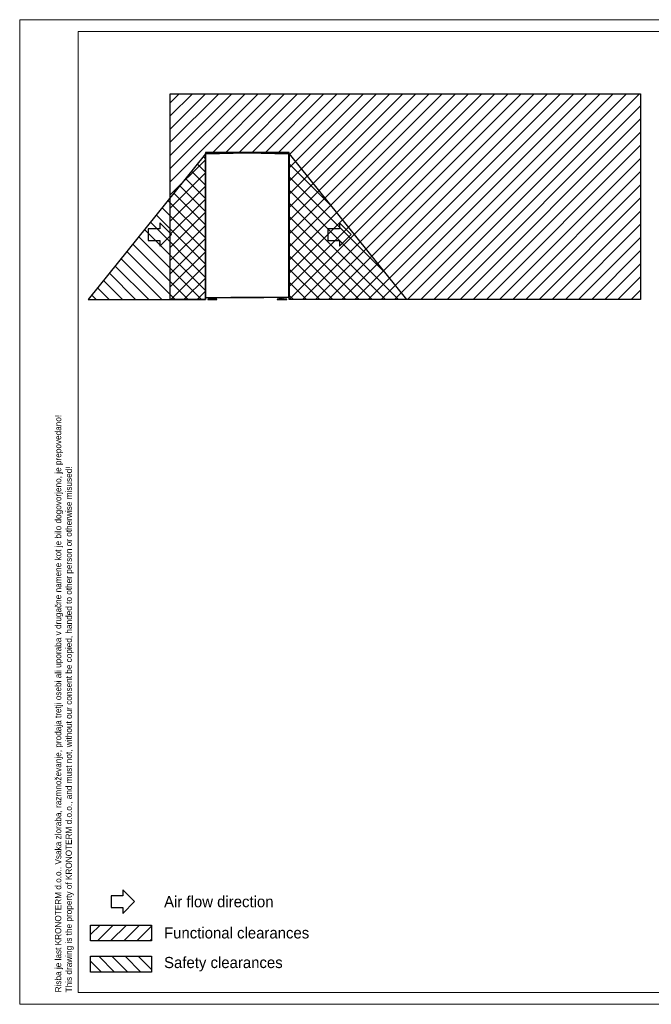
# Model space of a CAD drawing. Header units: millimetres. Extents: x 0 to 39025, y -31299 to 8400.
# Tile 255 of 256: x 0 to 5392, y 0 to 8400. Entities that reach past the tile are written whole.
import ezdxf

# ---------------------------------------------------------------- set-up
doc = ezdxf.new("R2010")
doc.units = ezdxf.units.MM
for name, color, linetype in [('ANOTACIJE', 7, 'Continuous'), ('FORMAT', 7, 'Continuous'), ('ODMIKI funkcionalni', 253, 'Continuous'), ('ODMIKI varnostni', 252, 'Continuous')]:
    doc.layers.add(name, color=color, linetype=linetype)
doc.styles.add('SLDTEXTSTYLE0', font='Montserrat-Regular.ttf', dxfattribs={"bigfont": 'bigfont'})
doc.styles.add('SLDTEXTSTYLE2', font='arial.ttf', dxfattribs={"width": 0.948, "bigfont": 'bigfont'})
doc.styles.add('SLDTEXTSTYLE3', font='arial.ttf', dxfattribs={"width": 0.948})
pattern_1 = [(135, (-2543.28, -2241.72), (-56.1266, -56.1266), [])]

# ---------------------------------------------------------------- blocks, each defined once
blk = doc.blocks.new('SW_NOTE_0_1')
at = {"layer": 'ANOTACIJE', "color": 0, "char_height": 2.64583, "attachment_point": 1, "rotation": 90}
for s, insert, style in [('Risba je last KRONOTERM d.o.o.. Vsaka zloraba, razmnoževanje, prodaja tretji osebi ali uporaba v drugačne namene kot je bilo dogovorjeno, je prepovedano!', (-3.41, 0), 'SLDTEXTSTYLE2'), ('This drawing is the property of KRONOTERM d.o.o., and must not, without our consent be copied, handed to other person or otherwise misused!', (1.12, 0), 'SLDTEXTSTYLE3')]:
    blk.add_mtext(s, dxfattribs=dict(at, insert=insert, style=style))
blk = doc.blocks.new('PUŠČICA')
at = {"ltscale": 10}
for p, q in [((0, 0), (-50, 50)), ((-50, 50), (-50, 25)), ((-100, 25), (-100, -25)), ((-50, 25), (-100, 25)), ((-50, -50), (0, 0)), ((-100, -25), (-50, -25)), ((-50, -25), (-50, -50))]:
    blk.add_line(p, q, dxfattribs=at)
blk = doc.blocks.new('*U64')
at = {"lineweight": 25}
for p, q in [((2, 558.3), (2, 17.6)), ((69.1, 12), (69.1, 2.5)), ((86.1, 12), (86.1, 2.5)), ((628.9, 14.3), (628.9, 2.5)), ((645.9, 14.3), (645.9, 2.5))]:
    blk.add_line(p, q, dxfattribs=at)
for points in [[(19.5, 0), (98.1, 0), (98.1, 2.5), (19.5, 2.5)], [(611.9, 0), (695.9, 0), (695.9, 2.5), (611.9, 2.5)]]:
    blk.add_lwpolyline(points, close=True, dxfattribs=at)
for points, knots in [([(2.9, 1247.8), (2.9, 1247.8), (2.3, 1247.7), (2.3, 1247.7), (2.3, 1247.7), (1.8, 1247.6), (1.8, 1247.6), (1.8, 1247.6), (1.3, 1247.3), (1.3, 1247.3), (1.3, 1247.3), (0.8, 1246.9), (0.8, 1246.9), (0.8, 1246.9), (0.5, 1246.5), (0.5, 1246.5), (0.5, 1246.5), (0.2, 1246), (0.2, 1246), (0.2, 1246), (0.1, 1245.4), (0.1, 1245.4), (0.1, 1245.4), (0, 1244.9), (0, 1244.9)], [0, 0, 0, 0, 1, 1, 1, 2, 2, 2, 3, 3, 3, 4, 4, 4, 5, 5, 5, 6, 6, 6, 7, 7, 7, 8, 8, 8, 8]), ([(2, 1242.6), (2, 1242.6), (1.3, 1242.7), (1.3, 1242.7), (1.3, 1242.7), (0.7, 1242.7), (0.7, 1242.7), (0.7, 1242.7), (0.3, 1242.8), (0.3, 1242.8), (0.3, 1242.8), (0, 1242.9), (0, 1242.9), (0, 1242.9), (0, 1243), (0, 1243), (0, 1243), (0.3, 1243.1), (0.3, 1243.1), (0.3, 1243.1), (0.8, 1243.2), (0.8, 1243.2), (0.8, 1243.2), (1.4, 1243.3), (1.4, 1243.3)], [0, 0, 0, 0, 1, 1, 1, 2, 2, 2, 3, 3, 3, 4, 4, 4, 5, 5, 5, 6, 6, 6, 7, 7, 7, 8, 8, 8, 8]), ([(2.9, 1246.8), (2.9, 1246.8), (2.5, 1246.8), (2.5, 1246.8), (2.5, 1246.8), (2.2, 1246.6), (2.2, 1246.6), (2.2, 1246.6), (1.8, 1246.5), (1.8, 1246.5), (1.8, 1246.5), (1.6, 1246.2), (1.6, 1246.2), (1.6, 1246.2), (1.3, 1245.9), (1.3, 1245.9), (1.3, 1245.9), (1.2, 1245.6), (1.2, 1245.6), (1.2, 1245.6), (1.1, 1245.3), (1.1, 1245.3), (1.1, 1245.3), (1, 1244.9), (1, 1244.9)], [0, 0, 0, 0, 1, 1, 1, 2, 2, 2, 3, 3, 3, 4, 4, 4, 5, 5, 5, 6, 6, 6, 7, 7, 7, 8, 8, 8, 8]), ([(2, 1242.6), (2, 1242.6), (1.7, 1242.7), (1.7, 1242.7), (1.7, 1242.7), (1.3, 1242.7), (1.3, 1242.7), (1.3, 1242.7), (1.1, 1242.8), (1.1, 1242.8), (1.1, 1242.8), (1, 1242.9), (1, 1242.9), (1, 1242.9), (1, 1243), (1, 1243), (1, 1243), (1.2, 1243.1), (1.2, 1243.1), (1.2, 1243.1), (1.4, 1243.2), (1.4, 1243.2), (1.4, 1243.2), (1.7, 1243.3), (1.7, 1243.3)], [0, 0, 0, 0, 1, 1, 1, 2, 2, 2, 3, 3, 3, 4, 4, 4, 5, 5, 5, 6, 6, 6, 7, 7, 7, 8, 8, 8, 8]), ([(1.1, 1244.8), (1.1, 1244.8), (1.2, 1245.2), (1.2, 1245.2), (1.2, 1245.2), (1.3, 1245.5), (1.3, 1245.5), (1.3, 1245.5), (1.4, 1245.8), (1.4, 1245.8), (1.4, 1245.8), (1.6, 1246.1), (1.6, 1246.1), (1.6, 1246.1), (1.9, 1246.3), (1.9, 1246.3), (1.9, 1246.3), (2.2, 1246.5), (2.2, 1246.5), (2.2, 1246.5), (2.5, 1246.6), (2.5, 1246.6), (2.5, 1246.6), (2.9, 1246.7), (2.9, 1246.7)], [0, 0, 0, 0, 1, 1, 1, 2, 2, 2, 3, 3, 3, 4, 4, 4, 5, 5, 5, 6, 6, 6, 7, 7, 7, 8, 8, 8, 8]), ([(1.6, 1244.6), (1.6, 1244.6), (1.7, 1244.4), (1.7, 1244.4), (1.7, 1244.4), (1.8, 1244), (1.8, 1244), (1.8, 1244), (1.9, 1243.3), (1.9, 1243.3), (1.9, 1243.3), (2, 1242.6), (2, 1242.6)], [0, 0, 0, 0, 1, 1, 1, 2, 2, 2, 3, 3, 3, 4, 4, 4, 4]), ([(1.7, 1243.6), (1.7, 1243.6), (1.7, 1243.5), (1.7, 1243.5), (1.7, 1243.5), (1.8, 1243.3), (1.8, 1243.3), (1.8, 1243.3), (1.9, 1243), (1.9, 1243), (1.9, 1243), (2, 1242.6), (2, 1242.6)], [0, 0, 0, 0, 1, 1, 1, 2, 2, 2, 3, 3, 3, 4, 4, 4, 4]), ([(2.1, 1244.8), (2.1, 1244.8), (2.1, 1245), (2.1, 1245), (2.1, 1245), (2.2, 1245.2), (2.2, 1245.2), (2.2, 1245.2), (2.3, 1245.3), (2.3, 1245.3), (2.3, 1245.3), (2.3, 1245.4), (2.3, 1245.4), (2.3, 1245.4), (2.5, 1245.5), (2.5, 1245.5), (2.5, 1245.5), (2.6, 1245.6), (2.6, 1245.6), (2.6, 1245.6), (2.8, 1245.6), (2.8, 1245.6), (2.8, 1245.6), (2.9, 1245.6), (2.9, 1245.6)], [0, 0, 0, 0, 1, 1, 1, 2, 2, 2, 3, 3, 3, 4, 4, 4, 5, 5, 5, 6, 6, 6, 7, 7, 7, 8, 8, 8, 8]), ([(2.9, 1247.8), (2.9, 1247.8), (2.9, 1247.7), (2.9, 1247.7), (2.9, 1247.7), (2.9, 1247.5), (2.9, 1247.5), (2.9, 1247.5), (2.9, 1247.2), (2.9, 1247.2), (2.9, 1247.2), (2.9, 1246.8), (2.9, 1246.8), (2.9, 1246.8), (2.9, 1246.3), (2.9, 1246.3), (2.9, 1246.3), (2.9, 1246), (2.9, 1246), (2.9, 1246), (2.9, 1245.8), (2.9, 1245.8), (2.9, 1245.8), (2.9, 1245.7), (2.9, 1245.7)], [0, 0, 0, 0, 1, 1, 1, 2, 2, 2, 3, 3, 3, 4, 4, 4, 5, 5, 5, 6, 6, 6, 7, 7, 7, 8, 8, 8, 8]), ([(68.2, 1246.3), (68.2, 1246.3), (68.2, 1246.5), (68.2, 1246.5), (68.2, 1246.5), (68.1, 1246.6), (68.1, 1246.6), (68.1, 1246.6), (68, 1246.8), (68, 1246.8), (68, 1246.8), (67.9, 1246.9), (67.9, 1246.9), (67.9, 1246.9), (67.8, 1247), (67.8, 1247), (67.8, 1247), (67.7, 1247), (67.7, 1247), (67.7, 1247), (67.5, 1247.1), (67.5, 1247.1), (67.5, 1247.1), (67.4, 1247.1), (67.4, 1247.1)], [0, 0, 0, 0, 1, 1, 1, 2, 2, 2, 3, 3, 3, 4, 4, 4, 5, 5, 5, 6, 6, 6, 7, 7, 7, 8, 8, 8, 8]), ([(69.2, 1246.5), (69.2, 1246.5), (69.1, 1246.8), (69.1, 1246.8), (69.1, 1246.8), (69, 1247.1), (69, 1247.1), (69, 1247.1), (69, 1247.1), (69, 1247.1)], [0, 0, 0, 0, 1, 1, 1, 2, 2, 2, 3, 3, 3, 3]), ([(74.2, 1246.5), (74.2, 1246.5), (74.2, 1246.8), (74.2, 1246.8), (74.2, 1246.8), (74.2, 1247), (74.2, 1247), (74.2, 1247), (74.2, 1247.2), (74.2, 1247.2), (74.2, 1247.2), (74.1, 1247.3), (74.1, 1247.3)], [0, 0, 0, 0, 1, 1, 1, 2, 2, 2, 3, 3, 3, 4, 4, 4, 4]), ([(356.5, 1253.4), (356.5, 1253.4), (356.5, 1253.5), (356.5, 1253.5), (356.5, 1253.5), (356.5, 1253.8), (356.5, 1253.8), (356.5, 1253.8), (356.5, 1254.1), (356.5, 1254.1), (356.5, 1254.1), (356.5, 1254.5), (356.5, 1254.5), (356.5, 1254.5), (356.5, 1254.9), (356.5, 1254.9), (356.5, 1254.9), (356.5, 1255.2), (356.5, 1255.2), (356.5, 1255.2), (356.5, 1255.5), (356.5, 1255.5), (356.5, 1255.5), (356.5, 1255.6), (356.5, 1255.6)], [0, 0, 0, 0, 1, 1, 1, 2, 2, 2, 3, 3, 3, 4, 4, 4, 5, 5, 5, 6, 6, 6, 7, 7, 7, 8, 8, 8, 8]), ([(356.5, 1253.4), (356.5, 1253.4), (356.5, 1253.4), (356.5, 1253.4), (356.5, 1253.4), (356.5, 1253.4), (356.5, 1253.4), (356.5, 1253.4), (356.5, 1253.3), (356.5, 1253.3), (356.5, 1253.3), (356.5, 1253.2), (356.5, 1253.2), (356.5, 1253.2), (356.5, 1253.1), (356.5, 1253.1), (356.5, 1253.1), (356.5, 1253), (356.5, 1253), (356.5, 1253), (356.5, 1252.8), (356.5, 1252.8), (356.5, 1252.8), (356.5, 1252.6), (356.5, 1252.6)], [0, 0, 0, 0, 1, 1, 1, 2, 2, 2, 3, 3, 3, 4, 4, 4, 5, 5, 5, 6, 6, 6, 7, 7, 7, 8, 8, 8, 8]), ([(357.4, 1250.4), (357.4, 1250.4), (357.4, 1250.8), (357.4, 1250.8), (357.4, 1250.8), (357.4, 1251.1), (357.4, 1251.1), (357.4, 1251.1), (357.4, 1251.5), (357.4, 1251.5), (357.4, 1251.5), (357.4, 1251.8), (357.4, 1251.8), (357.4, 1251.8), (357.4, 1252), (357.4, 1252), (357.4, 1252), (357.4, 1252.2), (357.4, 1252.2), (357.4, 1252.2), (357.4, 1252.3), (357.4, 1252.3), (357.4, 1252.3), (357.4, 1252.4), (357.4, 1252.4)], [0, 0, 0, 0, 1, 1, 1, 2, 2, 2, 3, 3, 3, 4, 4, 4, 5, 5, 5, 6, 6, 6, 7, 7, 7, 8, 8, 8, 8]), ([(357.5, 1255.6), (357.5, 1255.6), (357.5, 1255.6), (357.5, 1255.6), (357.5, 1255.6), (357.5, 1255.6), (357.5, 1255.6), (357.5, 1255.6), (357.5, 1255.6), (357.5, 1255.6), (357.5, 1255.6), (357.5, 1255.6), (357.5, 1255.6), (357.5, 1255.6), (357.5, 1255.6), (357.5, 1255.6), (357.5, 1255.6), (357.5, 1255.6), (357.5, 1255.6), (357.5, 1255.6), (357.5, 1255.6), (357.5, 1255.6), (357.5, 1255.6), (357.5, 1255.6), (357.5, 1255.6)], [0, 0, 0, 0, 1, 1, 1, 2, 2, 2, 3, 3, 3, 4, 4, 4, 5, 5, 5, 6, 6, 6, 7, 7, 7, 8, 8, 8, 8]), ([(357.5, 1254.6), (357.5, 1254.6), (357.5, 1254.6), (357.5, 1254.6), (357.5, 1254.6), (357.5, 1254.6), (357.5, 1254.6), (357.5, 1254.6), (357.5, 1254.6), (357.5, 1254.6), (357.5, 1254.6), (357.5, 1254.6), (357.5, 1254.6), (357.5, 1254.6), (357.5, 1254.6), (357.5, 1254.6)], [0, 0, 0, 0, 1, 1, 1, 2, 2, 2, 3, 3, 3, 4, 4, 4, 5, 5, 5, 5]), ([(357.6, 1252.4), (357.6, 1252.4), (357.6, 1252.3), (357.6, 1252.3), (357.6, 1252.3), (357.6, 1252.2), (357.6, 1252.2), (357.6, 1252.2), (357.6, 1252), (357.6, 1252), (357.6, 1252), (357.6, 1251.8), (357.6, 1251.8), (357.6, 1251.8), (357.6, 1251.5), (357.6, 1251.5), (357.6, 1251.5), (357.6, 1251.1), (357.6, 1251.1), (357.6, 1251.1), (357.6, 1250.8), (357.6, 1250.8), (357.6, 1250.8), (357.6, 1250.4), (357.6, 1250.4)], [0, 0, 0, 0, 1, 1, 1, 2, 2, 2, 3, 3, 3, 4, 4, 4, 5, 5, 5, 6, 6, 6, 7, 7, 7, 8, 8, 8, 8]), ([(358.5, 1255.6), (358.5, 1255.6), (358.5, 1255.5), (358.5, 1255.5), (358.5, 1255.5), (358.5, 1255.2), (358.5, 1255.2), (358.5, 1255.2), (358.5, 1254.9), (358.5, 1254.9), (358.5, 1254.9), (358.5, 1254.5), (358.5, 1254.5), (358.5, 1254.5), (358.5, 1254.1), (358.5, 1254.1), (358.5, 1254.1), (358.5, 1253.8), (358.5, 1253.8), (358.5, 1253.8), (358.5, 1253.5), (358.5, 1253.5), (358.5, 1253.5), (358.5, 1253.4), (358.5, 1253.4)], [0, 0, 0, 0, 1, 1, 1, 2, 2, 2, 3, 3, 3, 4, 4, 4, 5, 5, 5, 6, 6, 6, 7, 7, 7, 8, 8, 8, 8]), ([(358.5, 1252.6), (358.5, 1252.6), (358.5, 1252.8), (358.5, 1252.8), (358.5, 1252.8), (358.5, 1253), (358.5, 1253), (358.5, 1253), (358.5, 1253.1), (358.5, 1253.1), (358.5, 1253.1), (358.5, 1253.2), (358.5, 1253.2), (358.5, 1253.2), (358.5, 1253.3), (358.5, 1253.3), (358.5, 1253.3), (358.5, 1253.4), (358.5, 1253.4), (358.5, 1253.4), (358.5, 1253.4), (358.5, 1253.4), (358.5, 1253.4), (358.5, 1253.4), (358.5, 1253.4)], [0, 0, 0, 0, 1, 1, 1, 2, 2, 2, 3, 3, 3, 4, 4, 4, 5, 5, 5, 6, 6, 6, 7, 7, 7, 8, 8, 8, 8]), ([(640.9, 1247.3), (640.9, 1247.3), (640.8, 1247.2), (640.8, 1247.2), (640.8, 1247.2), (640.8, 1247), (640.8, 1247), (640.8, 1247), (640.8, 1246.8), (640.8, 1246.8), (640.8, 1246.8), (640.8, 1246.5), (640.8, 1246.5)], [0, 0, 0, 0, 1, 1, 1, 2, 2, 2, 3, 3, 3, 4, 4, 4, 4]), ([(645.8, 1246.5), (645.8, 1246.5), (645.9, 1246.8), (645.9, 1246.8), (645.9, 1246.8), (646, 1247.1), (646, 1247.1), (646, 1247.1), (646, 1247.1), (646, 1247.1)], [0, 0, 0, 0, 1, 1, 1, 2, 2, 2, 3, 3, 3, 3]), ([(646.8, 1246.3), (646.8, 1246.3), (646.8, 1246.5), (646.8, 1246.5), (646.8, 1246.5), (646.9, 1246.6), (646.9, 1246.6), (646.9, 1246.6), (647, 1246.8), (647, 1246.8), (647, 1246.8), (647.1, 1246.9), (647.1, 1246.9), (647.1, 1246.9), (647.2, 1247), (647.2, 1247), (647.2, 1247), (647.3, 1247), (647.3, 1247), (647.3, 1247), (647.5, 1247.1), (647.5, 1247.1), (647.5, 1247.1), (647.6, 1247.1), (647.6, 1247.1)], [0, 0, 0, 0, 1, 1, 1, 2, 2, 2, 3, 3, 3, 4, 4, 4, 5, 5, 5, 6, 6, 6, 7, 7, 7, 8, 8, 8, 8]), ([(712.1, 1245.7), (712.1, 1245.7), (712.1, 1245.8), (712.1, 1245.8), (712.1, 1245.8), (712.1, 1246), (712.1, 1246), (712.1, 1246), (712.1, 1246.3), (712.1, 1246.3), (712.1, 1246.3), (712.1, 1246.8), (712.1, 1246.8), (712.1, 1246.8), (712.1, 1247.2), (712.1, 1247.2), (712.1, 1247.2), (712.1, 1247.5), (712.1, 1247.5), (712.1, 1247.5), (712.1, 1247.7), (712.1, 1247.7), (712.1, 1247.7), (712.1, 1247.8), (712.1, 1247.8)], [0, 0, 0, 0, 1, 1, 1, 2, 2, 2, 3, 3, 3, 4, 4, 4, 5, 5, 5, 6, 6, 6, 7, 7, 7, 8, 8, 8, 8]), ([(712.1, 1247.8), (712.1, 1247.8), (712.1, 1247.8), (712.1, 1247.8), (712.1, 1247.8), (712.1, 1247.8), (712.1, 1247.8)], [0, 0, 0, 0, 1, 1, 1, 2, 2, 2, 2]), ([(712.1, 1247.8), (712.1, 1247.8), (712.7, 1247.7), (712.7, 1247.7), (712.7, 1247.7), (713.2, 1247.6), (713.2, 1247.6), (713.2, 1247.6), (713.7, 1247.3), (713.7, 1247.3), (713.7, 1247.3), (714.1, 1246.9), (714.1, 1246.9), (714.1, 1246.9), (714.5, 1246.5), (714.5, 1246.5), (714.5, 1246.5), (714.8, 1246), (714.8, 1246), (714.8, 1246), (714.9, 1245.4), (714.9, 1245.4), (714.9, 1245.4), (715, 1244.9), (715, 1244.9)], [0, 0, 0, 0, 1, 1, 1, 2, 2, 2, 3, 3, 3, 4, 4, 4, 5, 5, 5, 6, 6, 6, 7, 7, 7, 8, 8, 8, 8]), ([(712.1, 1246.8), (712.1, 1246.8), (712.5, 1246.8), (712.5, 1246.8), (712.5, 1246.8), (712.8, 1246.6), (712.8, 1246.6), (712.8, 1246.6), (713.2, 1246.5), (713.2, 1246.5), (713.2, 1246.5), (713.4, 1246.2), (713.4, 1246.2), (713.4, 1246.2), (713.7, 1245.9), (713.7, 1245.9), (713.7, 1245.9), (713.8, 1245.6), (713.8, 1245.6), (713.8, 1245.6), (713.9, 1245.3), (713.9, 1245.3), (713.9, 1245.3), (714, 1244.9), (714, 1244.9)], [0, 0, 0, 0, 1, 1, 1, 2, 2, 2, 3, 3, 3, 4, 4, 4, 5, 5, 5, 6, 6, 6, 7, 7, 7, 8, 8, 8, 8]), ([(712.1, 1246.7), (712.1, 1246.7), (712.5, 1246.6), (712.5, 1246.6), (712.5, 1246.6), (712.8, 1246.5), (712.8, 1246.5), (712.8, 1246.5), (713.1, 1246.3), (713.1, 1246.3), (713.1, 1246.3), (713.4, 1246.1), (713.4, 1246.1), (713.4, 1246.1), (713.6, 1245.8), (713.6, 1245.8), (713.6, 1245.8), (713.7, 1245.5), (713.7, 1245.5), (713.7, 1245.5), (713.8, 1245.2), (713.8, 1245.2), (713.8, 1245.2), (713.9, 1244.8), (713.9, 1244.8)], [0, 0, 0, 0, 1, 1, 1, 2, 2, 2, 3, 3, 3, 4, 4, 4, 5, 5, 5, 6, 6, 6, 7, 7, 7, 8, 8, 8, 8]), ([(712.1, 1245.6), (712.1, 1245.6), (712.2, 1245.6), (712.2, 1245.6), (712.2, 1245.6), (712.4, 1245.6), (712.4, 1245.6), (712.4, 1245.6), (712.5, 1245.5), (712.5, 1245.5), (712.5, 1245.5), (712.7, 1245.4), (712.7, 1245.4), (712.7, 1245.4), (712.7, 1245.3), (712.7, 1245.3), (712.7, 1245.3), (712.8, 1245.2), (712.8, 1245.2), (712.8, 1245.2), (712.9, 1245), (712.9, 1245), (712.9, 1245), (712.9, 1244.8), (712.9, 1244.8)], [0, 0, 0, 0, 1, 1, 1, 2, 2, 2, 3, 3, 3, 4, 4, 4, 5, 5, 5, 6, 6, 6, 7, 7, 7, 8, 8, 8, 8]), ([(713, 1242.6), (713, 1242.6), (713.1, 1243.3), (713.1, 1243.3), (713.1, 1243.3), (713.2, 1244), (713.2, 1244), (713.2, 1244), (713.3, 1244.4), (713.3, 1244.4), (713.3, 1244.4), (713.4, 1244.6), (713.4, 1244.6)], [0, 0, 0, 0, 1, 1, 1, 2, 2, 2, 3, 3, 3, 4, 4, 4, 4]), ([(713, 1242.6), (713, 1242.6), (713.1, 1243), (713.1, 1243), (713.1, 1243), (713.2, 1243.3), (713.2, 1243.3), (713.2, 1243.3), (713.3, 1243.5), (713.3, 1243.5), (713.3, 1243.5), (713.3, 1243.6), (713.3, 1243.6)], [0, 0, 0, 0, 1, 1, 1, 2, 2, 2, 3, 3, 3, 4, 4, 4, 4]), ([(713.6, 1243.3), (713.6, 1243.3), (714.2, 1243.2), (714.2, 1243.2), (714.2, 1243.2), (714.7, 1243.1), (714.7, 1243.1), (714.7, 1243.1), (715, 1243), (715, 1243), (715, 1243), (715, 1242.9), (715, 1242.9), (715, 1242.9), (714.7, 1242.8), (714.7, 1242.8), (714.7, 1242.8), (714.3, 1242.7), (714.3, 1242.7), (714.3, 1242.7), (713.7, 1242.7), (713.7, 1242.7), (713.7, 1242.7), (713, 1242.6), (713, 1242.6)], [0, 0, 0, 0, 1, 1, 1, 2, 2, 2, 3, 3, 3, 4, 4, 4, 5, 5, 5, 6, 6, 6, 7, 7, 7, 8, 8, 8, 8]), ([(713.3, 1243.3), (713.3, 1243.3), (713.6, 1243.2), (713.6, 1243.2), (713.6, 1243.2), (713.8, 1243.1), (713.8, 1243.1), (713.8, 1243.1), (714, 1243), (714, 1243), (714, 1243), (714, 1242.9), (714, 1242.9), (714, 1242.9), (713.9, 1242.8), (713.9, 1242.8), (713.9, 1242.8), (713.6, 1242.7), (713.6, 1242.7), (713.6, 1242.7), (713.3, 1242.7), (713.3, 1242.7), (713.3, 1242.7), (713, 1242.6), (713, 1242.6)], [0, 0, 0, 0, 1, 1, 1, 2, 2, 2, 3, 3, 3, 4, 4, 4, 5, 5, 5, 6, 6, 6, 7, 7, 7, 8, 8, 8, 8]), ([(0, 86.9), (0, 86.9), (0, 86.9), (0, 86.9), (0, 86.9), (0, 86.9), (0, 86.9)], [0, 0, 0, 0, 1, 1, 1, 2, 2, 2, 2]), ([(0, 17.6), (0, 17.6), (0, 17.6), (0, 17.6), (0, 17.6), (0, 17.6), (0, 17.6)], [0, 0, 0, 0, 1, 1, 1, 2, 2, 2, 2]), ([(0.2, 17.6), (0.2, 17.6), (0.3, 17.4), (0.3, 17.4), (0.3, 17.4), (0.6, 17.1), (0.6, 17.1), (0.6, 17.1), (0.9, 16.9), (0.9, 16.9), (0.9, 16.9), (1.2, 16.7), (1.2, 16.7), (1.2, 16.7), (1.6, 16.6), (1.6, 16.6), (1.6, 16.6), (2, 16.5), (2, 16.5)], [0, 0, 0, 0, 1, 1, 1, 2, 2, 2, 3, 3, 3, 4, 4, 4, 5, 5, 5, 6, 6, 6, 6]), ([(1.7, 17.6), (1.7, 17.6), (1.6, 17.6), (1.6, 17.6), (1.6, 17.6), (1.5, 17.6), (1.5, 17.6), (1.5, 17.6), (1.4, 17.6), (1.4, 17.6), (1.4, 17.6), (1.3, 17.6), (1.3, 17.6), (1.3, 17.6), (1.3, 17.6), (1.3, 17.6), (1.3, 17.6), (1.2, 17.6), (1.2, 17.6), (1.2, 17.6), (1.1, 17.6), (1.1, 17.6), (1.1, 17.6), (1.1, 17.6), (1.1, 17.6)], [0, 0, 0, 0, 1, 1, 1, 2, 2, 2, 3, 3, 3, 4, 4, 4, 5, 5, 5, 6, 6, 6, 7, 7, 7, 8, 8, 8, 8]), ([(1.7, 17.6), (1.7, 17.6), (1.8, 17.6), (1.8, 17.6), (1.8, 17.6), (2, 17.6), (2, 17.6)], [0, 0, 0, 0, 1, 1, 1, 2, 2, 2, 2]), ([(68.1, 12), (68.1, 12), (68.3, 12), (68.3, 12), (68.3, 12), (68.8, 12), (68.8, 12), (68.8, 12), (69.7, 12), (69.7, 12), (69.7, 12), (70.9, 12), (70.9, 12), (70.9, 12), (72.3, 12), (72.3, 12), (72.3, 12), (74, 12), (74, 12), (74, 12), (75.7, 12), (75.7, 12), (75.7, 12), (77.6, 12), (77.6, 12), (77.6, 12), (79.5, 12), (79.5, 12), (79.5, 12), (81.2, 12), (81.2, 12), (81.2, 12), (82.9, 12), (82.9, 12), (82.9, 12), (84.3, 12), (84.3, 12), (84.3, 12), (85.5, 12), (85.5, 12), (85.5, 12), (86.4, 12), (86.4, 12), (86.4, 12), (86.9, 12), (86.9, 12), (86.9, 12), (87.1, 12), (87.1, 12)], [0, 0, 0, 0, 1, 1, 1, 2, 2, 2, 3, 3, 3, 4, 4, 4, 5, 5, 5, 6, 6, 6, 7, 7, 7, 8, 8, 8, 9, 9, 9, 10, 10, 10, 11, 11, 11, 12, 12, 12, 13, 13, 13, 14, 14, 14, 15, 15, 15, 16, 16, 16, 16]), ([(256.2, 16.5), (256.2, 16.5), (256.3, 16.5), (256.3, 16.5), (256.3, 16.5), (256.9, 16.5), (256.9, 16.5), (256.9, 16.5), (257.8, 16.5), (257.8, 16.5), (257.8, 16.5), (259, 16.5), (259, 16.5), (259, 16.5), (260.5, 16.5), (260.5, 16.5), (260.5, 16.5), (262.2, 16.5), (262.2, 16.5), (262.2, 16.5), (264.2, 16.5), (264.2, 16.5), (264.2, 16.5), (266.3, 16.5), (266.3, 16.5), (266.3, 16.5), (268.6, 16.5), (268.6, 16.5), (268.6, 16.5), (270.9, 16.5), (270.9, 16.5), (270.9, 16.5), (273.2, 16.5), (273.2, 16.5), (273.2, 16.5), (275.5, 16.5), (275.5, 16.5), (275.5, 16.5), (277.6, 16.5), (277.6, 16.5), (277.6, 16.5), (279.5, 16.5), (279.5, 16.5)], [0, 0, 0, 0, 1, 1, 1, 2, 2, 2, 3, 3, 3, 4, 4, 4, 5, 5, 5, 6, 6, 6, 7, 7, 7, 8, 8, 8, 9, 9, 9, 10, 10, 10, 11, 11, 11, 12, 12, 12, 13, 13, 13, 14, 14, 14, 14]), ([(262.3, 16.5), (262.3, 16.5), (262.2, 16.5), (262.2, 16.5), (262.2, 16.5), (260.5, 16.5), (260.5, 16.5), (260.5, 16.5), (259, 16.5), (259, 16.5), (259, 16.5), (257.8, 16.5), (257.8, 16.5), (257.8, 16.5), (256.9, 16.5), (256.9, 16.5), (256.9, 16.5), (256.3, 16.5), (256.3, 16.5), (256.3, 16.5), (256.2, 16.5), (256.2, 16.5)], [0, 0, 0, 0, 1, 1, 1, 2, 2, 2, 3, 3, 3, 4, 4, 4, 5, 5, 5, 6, 6, 6, 7, 7, 7, 7]), ([(627.9, 14.3), (627.9, 14.3), (628.1, 14.3), (628.1, 14.3), (628.1, 14.3), (628.6, 14.3), (628.6, 14.3), (628.6, 14.3), (629.5, 14.3), (629.5, 14.3), (629.5, 14.3), (630.7, 14.3), (630.7, 14.3), (630.7, 14.3), (632.1, 14.3), (632.1, 14.3), (632.1, 14.3), (633.8, 14.3), (633.8, 14.3), (633.8, 14.3), (635.5, 14.3), (635.5, 14.3), (635.5, 14.3), (637.4, 14.3), (637.4, 14.3), (637.4, 14.3), (639.3, 14.3), (639.3, 14.3), (639.3, 14.3), (641, 14.3), (641, 14.3), (641, 14.3), (642.7, 14.3), (642.7, 14.3), (642.7, 14.3), (644.1, 14.3), (644.1, 14.3), (644.1, 14.3), (645.3, 14.3), (645.3, 14.3), (645.3, 14.3), (646.2, 14.3), (646.2, 14.3), (646.2, 14.3), (646.7, 14.3), (646.7, 14.3), (646.7, 14.3), (646.9, 14.3), (646.9, 14.3)], [0, 0, 0, 0, 1, 1, 1, 2, 2, 2, 3, 3, 3, 4, 4, 4, 5, 5, 5, 6, 6, 6, 7, 7, 7, 8, 8, 8, 9, 9, 9, 10, 10, 10, 11, 11, 11, 12, 12, 12, 13, 13, 13, 14, 14, 14, 15, 15, 15, 16, 16, 16, 16]), ([(713, 17.6), (713, 17.6), (713.7, 17.6), (713.7, 17.6), (713.7, 17.6), (714.3, 17.6), (714.3, 17.6), (714.3, 17.6), (714.7, 17.6), (714.7, 17.6), (714.7, 17.6), (715, 17.6), (715, 17.6), (715, 17.6), (715, 17.6), (715, 17.6)], [0, 0, 0, 0, 1, 1, 1, 2, 2, 2, 3, 3, 3, 4, 4, 4, 5, 5, 5, 5]), ([(713, 16.5), (713, 16.5), (713, 16.6), (713, 16.6), (713, 16.6), (713, 16.9), (713, 16.9), (713, 16.9), (713, 17.2), (713, 17.2), (713, 17.2), (713, 17.6), (713, 17.6)], [0, 0, 0, 0, 1, 1, 1, 2, 2, 2, 3, 3, 3, 4, 4, 4, 4]), ([(714.8, 17.6), (714.8, 17.6), (714.7, 17.4), (714.7, 17.4), (714.7, 17.4), (714.4, 17.1), (714.4, 17.1), (714.4, 17.1), (714.1, 16.9), (714.1, 16.9), (714.1, 16.9), (713.8, 16.7), (713.8, 16.7), (713.8, 16.7), (713.4, 16.6), (713.4, 16.6), (713.4, 16.6), (713, 16.5), (713, 16.5)], [0, 0, 0, 0, 1, 1, 1, 2, 2, 2, 3, 3, 3, 4, 4, 4, 5, 5, 5, 6, 6, 6, 6]), ([(713.3, 17.6), (713.3, 17.6), (713.2, 17.6), (713.2, 17.6), (713.2, 17.6), (713, 17.6), (713, 17.6)], [0, 0, 0, 0, 1, 1, 1, 2, 2, 2, 2])]:
    blk.add_open_spline(points, degree=3, knots=knots, dxfattribs=at)
for points in [[(0, 1244.9), (0, 1244.9), (1, 1244.9), (1, 1244.9)], [(0, 1244.9), (0, 1244.9), (0, 1243), (0, 1243)], [(0, 558.3), (0, 558.3), (0, 1243), (0, 1243)], [(1, 1244.9), (1, 1244.9), (1, 1243.2), (1, 1243.2)], [(2.1, 1244.8), (2.1, 1244.8), (1.1, 1244.8), (1.1, 1244.8)], [(1.1, 1243.2), (1.1, 1243.2), (1.1, 1244.8), (1.1, 1244.8)], [(1.6, 1244.6), (1.6, 1244.6), (1.4, 1244.6), (1.4, 1244.6)], [(1.4, 1244.6), (1.4, 1244.6), (1.4, 1243.6), (1.4, 1243.6)], [(1.4, 1243.6), (1.4, 1243.6), (1.7, 1243.6), (1.7, 1243.6)], [(1.4, 1243.3), (1.4, 1243.3), (1.7, 1243.3), (1.7, 1243.3)], [(1.4, 1243.3), (1.4, 1243.3), (1.8, 1243.3), (1.8, 1243.3)], [(1.6, 1244.6), (1.6, 1244.6), (357.4, 1252.4), (357.4, 1252.4)], [(1.6, 1244.6), (1.6, 1244.6), (1.7, 1243.6), (1.7, 1243.6)], [(1.7, 1243.3), (1.7, 1243.3), (1.8, 1243.3), (1.8, 1243.3)], [(1.7, 1243.3), (1.7, 1243.3), (1.7, 1242.6), (1.7, 1242.6)], [(357.4, 1250.4), (357.4, 1250.4), (2, 1242.6), (2, 1242.6)], [(2, 558.3), (2, 558.3), (2, 1242.6), (2, 1242.6)], [(2.1, 1244.8), (2.1, 1244.8), (2.1, 1244.6), (2.1, 1244.6)], [(356.5, 1255.6), (356.5, 1255.6), (2.9, 1247.8), (2.9, 1247.8)], [(356.5, 1253.4), (356.5, 1253.4), (2.9, 1245.7), (2.9, 1245.7)], [(2.9, 1247.8), (2.9, 1247.8), (2.9, 1246.8), (2.9, 1246.8)], [(2.9, 1247.8), (2.9, 1247.8), (2.9, 1247.8), (2.9, 1247.8)], [(2.9, 1246.8), (2.9, 1246.8), (2.9, 1247.8), (2.9, 1247.8)], [(2.9, 1246.8), (2.9, 1246.8), (2.9, 1246.8), (2.9, 1246.8)], [(2.9, 1246.8), (2.9, 1246.8), (2.9, 1246.8), (2.9, 1246.8)], [(2.9, 1245.6), (2.9, 1245.6), (2.9, 1246.7), (2.9, 1246.7)], [(2.9, 1246.7), (2.9, 1246.7), (2.9, 1246.7), (2.9, 1246.7)], [(24.4, 1246.1), (24.4, 1246.1), (2.9, 1245.6), (2.9, 1245.6)], [(67.4, 1247.1), (67.4, 1247.1), (24.4, 1246.1), (24.4, 1246.1)], [(24.4, 1246.1), (24.4, 1246.1), (24.4, 1246.2), (24.4, 1246.2)], [(67.4, 1247.1), (67.4, 1247.1), (67.4, 1247.1), (67.4, 1247.1)], [(69.2, 1246.5), (69.2, 1246.5), (68.2, 1246.3), (68.2, 1246.3)], [(68.2, 1246), (68.2, 1246), (68.2, 1246.3), (68.2, 1246.3)], [(69.2, 1246.1), (69.2, 1246.1), (69.2, 1246.5), (69.2, 1246.5)], [(356.5, 1252.6), (356.5, 1252.6), (74.2, 1246.5), (74.2, 1246.5)], [(74.3, 1246.2), (74.3, 1246.2), (74.2, 1246.5), (74.2, 1246.5)], [(357.5, 1255.6), (357.5, 1255.6), (356.5, 1255.6), (356.5, 1255.6)], [(357.5, 1254.6), (357.5, 1254.6), (356.5, 1254.6), (356.5, 1254.6)], [(356.5, 1252.6), (356.5, 1252.6), (356.5, 1252.4), (356.5, 1252.4)], [(357.4, 1250.9), (357.4, 1250.9), (357.6, 1250.9), (357.6, 1250.9)], [(357.6, 1250.4), (357.6, 1250.4), (357.4, 1250.4), (357.4, 1250.4)], [(357.5, 1254.6), (357.5, 1254.6), (357.5, 1255.6), (357.5, 1255.6)], [(358.5, 1255.6), (358.5, 1255.6), (357.5, 1255.6), (357.5, 1255.6)], [(357.5, 1255.6), (357.5, 1255.6), (357.5, 1254.6), (357.5, 1254.6)], [(358.5, 1254.6), (358.5, 1254.6), (357.5, 1254.6), (357.5, 1254.6)], [(357.6, 1252.4), (357.6, 1252.4), (713.4, 1244.6), (713.4, 1244.6)], [(357.6, 1250.4), (357.6, 1250.4), (713, 1242.6), (713, 1242.6)], [(712.1, 1247.8), (712.1, 1247.8), (358.5, 1255.6), (358.5, 1255.6)], [(712.1, 1245.7), (712.1, 1245.7), (358.5, 1253.4), (358.5, 1253.4)], [(640.8, 1246.5), (640.8, 1246.5), (358.5, 1252.6), (358.5, 1252.6)], [(358.5, 1252.4), (358.5, 1252.4), (358.5, 1252.6), (358.5, 1252.6)], [(640.8, 1246.5), (640.8, 1246.5), (640.7, 1246.2), (640.7, 1246.2)], [(645.8, 1246.5), (645.8, 1246.5), (646.8, 1246.3), (646.8, 1246.3)], [(645.8, 1246.1), (645.8, 1246.1), (645.8, 1246.5), (645.8, 1246.5)], [(646.8, 1246), (646.8, 1246), (646.8, 1246.3), (646.8, 1246.3)], [(647.6, 1247.1), (647.6, 1247.1), (647.6, 1247.1), (647.6, 1247.1)], [(647.6, 1247.1), (647.6, 1247.1), (690.5, 1246.1), (690.5, 1246.1)], [(690.5, 1246.1), (690.5, 1246.1), (690.5, 1246.2), (690.5, 1246.2)], [(690.5, 1246.1), (690.5, 1246.1), (712.1, 1245.6), (712.1, 1245.6)], [(712.1, 1247.8), (712.1, 1247.8), (712.1, 1246.8), (712.1, 1246.8)], [(712.1, 1246.8), (712.1, 1246.8), (712.1, 1246.8), (712.1, 1246.8)], [(712.1, 1245.6), (712.1, 1245.6), (712.1, 1246.7), (712.1, 1246.7)], [(712.1, 1246.7), (712.1, 1246.7), (712.1, 1246.7), (712.1, 1246.7)], [(712.9, 1244.8), (712.9, 1244.8), (713.9, 1244.8), (713.9, 1244.8)], [(712.9, 1244.6), (712.9, 1244.6), (712.9, 1244.8), (712.9, 1244.8)], [(713, 17.6), (713, 17.6), (713, 1242.6), (713, 1242.6)], [(713.3, 1243.3), (713.3, 1243.3), (713.2, 1243.3), (713.2, 1243.3)], [(713.6, 1243.3), (713.6, 1243.3), (713.2, 1243.3), (713.2, 1243.3)], [(713.4, 1244.6), (713.4, 1244.6), (713.3, 1243.6), (713.3, 1243.6)], [(713.3, 1243.6), (713.3, 1243.6), (713.6, 1243.6), (713.6, 1243.6)], [(713.6, 1243.3), (713.6, 1243.3), (713.3, 1243.3), (713.3, 1243.3)], [(713.3, 1243.3), (713.3, 1243.3), (713.3, 1242.6), (713.3, 1242.6)], [(713.4, 1244.6), (713.4, 1244.6), (713.6, 1244.6), (713.6, 1244.6)], [(713.6, 1243.6), (713.6, 1243.6), (713.6, 1244.6), (713.6, 1244.6)], [(713.9, 1244.8), (713.9, 1244.8), (713.9, 1243.2), (713.9, 1243.2)], [(714, 1244.9), (714, 1244.9), (715, 1244.9), (715, 1244.9)], [(714, 1244.9), (714, 1244.9), (714, 1243.2), (714, 1243.2)], [(715, 1244.9), (715, 1244.9), (715, 1243), (715, 1243)], [(715, 1243), (715, 1243), (715, 17.6), (715, 17.6)], [(0, 86.9), (0, 86.9), (0, 558.3), (0, 558.3)], [(0, 86.9), (0, 86.9), (0, 87.2), (0, 87.2)], [(0, 86.9), (0, 86.9), (0, 18.6), (0, 18.6)], [(715, 152.3), (715, 152.3), (715, 18.6), (715, 18.6)], [(0, 17.6), (0, 17.6), (0, 18.6), (0, 18.6)], [(1.1, 17.6), (1.1, 17.6), (0, 17.6), (0, 17.6)], [(1.7, 17.6), (1.7, 17.6), (498.4, 17.6), (498.4, 17.6)], [(2, 16.5), (2, 16.5), (2, 17.6), (2, 17.6)], [(2, 17.6), (2, 17.6), (2, 17.6), (2, 17.6)], [(2, 16.5), (2, 16.5), (2.6, 16.5), (2.6, 16.5)], [(2, 16.5), (2, 16.5), (498.4, 16.5), (498.4, 16.5)], [(68.1, 12), (68.1, 12), (68.1, 16.6), (68.1, 16.6)], [(87.1, 16.5), (87.1, 16.5), (87.1, 12), (87.1, 12)], [(713, 17.6), (713, 17.6), (216.6, 17.6), (216.6, 17.6)], [(713, 16.5), (713, 16.5), (216.6, 16.5), (216.6, 16.5)], [(222.4, 16.5), (222.4, 16.5), (219.9, 16.5), (219.9, 16.5)], [(650.8, 16.5), (650.8, 16.5), (222.4, 16.5), (222.4, 16.5)], [(534.9, 16.5), (534.9, 16.5), (534.9, 15.5), (534.9, 15.5)], [(534.9, 15.5), (534.9, 15.5), (535.9, 15.5), (535.9, 15.5)], [(535.9, 15.5), (535.9, 15.5), (535.9, 16.5), (535.9, 16.5)], [(627.9, 14.3), (627.9, 14.3), (627.9, 16.5), (627.9, 16.5)], [(646.9, 16.5), (646.9, 16.5), (646.9, 14.3), (646.9, 14.3)], [(657, 16.5), (657, 16.5), (657.7, 16.5), (657.7, 16.5)], [(657.7, 16.5), (657.7, 16.5), (665.7, 16.5), (665.7, 16.5)], [(712.4, 16.5), (712.4, 16.5), (665.7, 16.5), (665.7, 16.5)], [(713, 16.5), (713, 16.5), (712.4, 16.5), (712.4, 16.5)]]:
    blk.add_open_spline(points, degree=3, dxfattribs=at)

msp = doc.modelspace()

# ---------------------------------------------------------------- hatches: boundary and pattern name
at = {"layer": 'ODMIKI funkcionalni'}
h = msp.add_hatch(dxfattribs=at)
h.set_pattern_fill('ANSI31', color=256, scale=25)
h.set_pattern_definition([(45, (-945.19, -3070.55), (-56.1266, 56.1266), [])])
h.paths.add_polyline_path([(1585.5, 7268), (1585.5, 6012.4), (1285.5, 6012.4), (1285.5, 7768), (5300.5, 7768), (5300.5, 6012.4), (2300.5, 6012.4), (2300.5, 7268)])
h = msp.add_hatch(dxfattribs=at)
h.set_pattern_fill('ANSI31', color=256, scale=25)
h.set_pattern_definition([(45, (38433.06, 2165.175), (-56.1266, 56.1266), [])])
h.paths.add_polyline_path([(1125.8, 676.5), (605.6, 676.5), (605.6, 540.9), (1125.8, 540.9)])
at = {"layer": 'ODMIKI varnostni'}
h = msp.add_hatch(dxfattribs=at)
h.set_pattern_fill('ANSI31', color=256, scale=25, angle=90)
h.set_pattern_definition(pattern_1)
h.paths.add_polyline_path([(1585.5, 6012.4), (1585.5, 7255.4), (585.5, 6012.4)])
h = msp.add_hatch(dxfattribs=at)
h.set_pattern_fill('ANSI31', color=256, scale=25, angle=90)
h.set_pattern_definition(pattern_1)
h.paths.add_polyline_path([(2300.5, 6012.4), (2300.5, 7255.4), (3300.5, 6012.4)])
h = msp.add_hatch(dxfattribs=at)
h.set_pattern_fill('ANSI31', color=256, scale=25, angle=90)
h.set_pattern_definition([(135, (38433.06, 2165.175), (-56.1266, -56.1266), [])])
h.paths.add_polyline_path([(1125.8, 410.1), (605.6, 410.1), (605.6, 274.5), (1125.8, 274.5)])

# ---------------------------------------------------------------- linework, layer by layer
at = {"layer": 'FORMAT', "color": 7, "linetype": 'Continuous', "lineweight": 18, "ltscale": 27}
for p, q in [((0, 0), (0, 8400)), ((0, 8400), (18568, 8400)), ((500, 100), (500, 8300)), ((500, 8300), (18468, 8300)), ((500, 100), (18468, 100)), ((0, 0), (18568, 0))]:
    msp.add_line(p, q, dxfattribs=at)
at = {"layer": 'ODMIKI funkcionalni'}
for points in [[(1585.5, 7268), (1585.5, 6012.4), (1285.5, 6012.4), (1285.5, 7768), (5300.5, 7768), (5300.5, 6012.4), (2300.5, 6012.4), (2300.5, 7268)], [(605.6, 676.5), (1125.8, 676.5), (1125.8, 540.9), (605.6, 540.9)]]:
    msp.add_lwpolyline(points, close=True, dxfattribs=at)
at = {"layer": 'ODMIKI varnostni'}
for points in [[(1585.5, 6012.4), (1585.5, 7255.4), (585.5, 6012.4)], [(2300.5, 6012.4), (2300.5, 7255.4), (3300.5, 6012.4)], [(605.6, 410.1), (1125.8, 410.1), (1125.8, 274.5), (605.6, 274.5)]]:
    msp.add_lwpolyline(points, close=True, dxfattribs=at)

# ---------------------------------------------------------------- block references
msp.add_blockref('*U64', (1585.5, 6012.4))
at = {"layer": 'ANOTACIJE', "xscale": 2, "yscale": 2, "zscale": 2}
for p in [(1295.8, 6566.7), (2829.1, 6566.7), (981.2, 875.9)]:
    msp.add_blockref('PUŠČICA', p, dxfattribs=at)
at = {"layer": 'FORMAT', "xscale": 20, "yscale": 20, "zscale": 20}
msp.add_blockref('SW_NOTE_0_1', (370, 101.8), dxfattribs=at)

# ---------------------------------------------------------------- texts
at = {"layer": 'ANOTACIJE', "color": 7, "char_height": 95.25, "attachment_point": 4, "style": 'SLDTEXTSTYLE0'}
for s, insert in [('Air flow direction', (1232.5, 875.1)), ('Functional clearances', (1232.5, 608.7)), ('Safety clearances', (1232.5, 342.3))]:
    msp.add_mtext(s, dxfattribs=dict(at, insert=insert))

doc.saveas('drawing.dxf')
